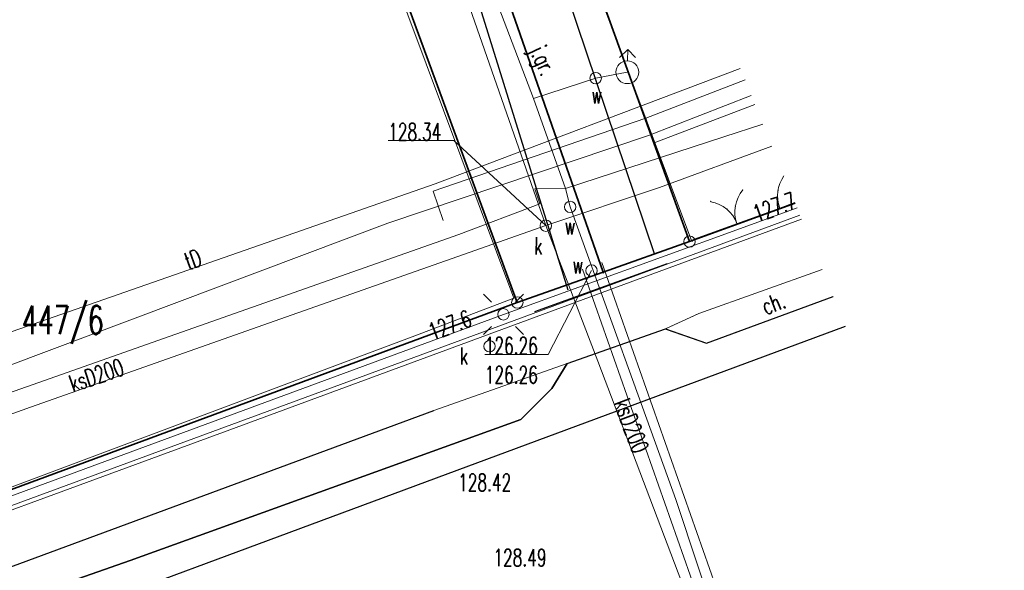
# Model space of a CAD drawing. Header units: metres. Extents: x 0 to 6486189, y 0 to 5958420.
# Tile 20 of 24: x 6485845 to 6485888, y 5958221 to 5958245. Entities that reach past the tile are written whole.
import ezdxf
from ezdxf import colors
from ezdxf.entities.mleader import LeaderData, LeaderLine
from ezdxf.math import Vec2, Vec3

# ---------------------------------------------------------------- set-up
doc = ezdxf.new("R2010")
doc.units = ezdxf.units.M
doc.header["$MEASUREMENT"] = 0
doc.linetypes.add('L_0_04', pattern=[1.5, 1, -0.5])
doc.layers.get('0').update_dxf_attribs({"color": 8, "linetype": 'CONTINUOUS', "lineweight": 13})
for name, color, linetype, lineweight in [('211_NR_DZIAlKI', 7, 'CONTINUOUS', 25), ('217_GRANICA_KONTURU_KLASYFIKCYJNEGO', 8, 'CONTINUOUS', 13), ('218_GRANICA_UzYTKU', 8, 'CONTINUOUS', 13), ('219_LINIA_GRANICY', 3, 'CONTINUOUS', 35), ('BRAMA__LINIA_', 8, 'CONTINUOUS', 13), ('brama__linia____symbol', 8, 'CONTINUOUS', 13), ('CHODNIK__POWIERZCHNIA_', 8, 'L_0_04', 13), ('CHODNIK__POWIERZCHNIA__ATR17', 8, 'CONTINUOUS', 13), ('E_proj_opisy_ośw.', 7, 'CONTINUOUS', 13), ('FURTKA__LINIA_', 8, 'CONTINUOUS', 13), ('furtka__linia____symbol', 8, 'CONTINUOUS', 13), ('hydrant__punkt_', 5, 'CONTINUOUS', 13), ('JEZDNIA__POWIERZCHNIA_', 8, 'CONTINUOUS', 25), ('JEZDNIA__POWIERZCHNIA__ATR17', 8, 'CONTINUOUS', 13), ('KRAWezNIK__LINIA_', 8, 'CONTINUOUS', 25), ('latarnia_na_slupie_lub_maszcie__punkt_', 1, 'CONTINUOUS', 13), ('OGRODZENIE_TRWAlE__LINIA_', 8, 'CONTINUOUS', 13), ('PRZEWoD_ELEKTROENERGETYCZNY__LINIA_', 1, 'CONTINUOUS', 13), ('PRZEWoD_KANALIZACYJNY__LINIA_', 36, 'CONTINUOUS', 13), ('PRZEWoD_KANALIZACYJNY__LINIA__ATR1', 36, 'CONTINUOUS', 13), ('PRZEWoD_TELEKOMUNIKACYJNY__LINIA_', 30, 'CONTINUOUS', 13), ('PRZEWoD_TELEKOMUNIKACYJNY__LINIA__ATR1', 30, 'CONTINUOUS', 13), ('PRZEWoD_WODOCIaGOWY__LINIA_', 5, 'CONTINUOUS', 13), ('PUNKT_O_OKREsLONEJ_WYSOKOsCI__SIEc_ELEKTROENERGETYCZNA__ATR2', 1, 'CONTINUOUS', 13), ('PUNKT_O_OKREsLONEJ_WYSOKOsCI__SIEc_KANALIZACYJNA__ATR2', 36, 'CONTINUOUS', 13), ('PUNKT_O_OKREsLONEJ_WYSOKOsCI__SIEc_WODOCIaGOWA__ATR2', 5, 'CONTINUOUS', 13), ('PUNKT_O_OKREsLONEJ_WYSOKOsCI__SIEc_WODOCIaGOWA__ATR3', 5, 'CONTINUOUS', 13), ('PUNKT_WYSOKOsCIOWY_SZTUCZNY_ATR2', 8, 'CONTINUOUS', 13), ('RURA_OCHRONNA___PRZEWoD_ELEKTROENERGETYCZNY__LINIA_', 1, 'CONTINUOUS', 13), ('RURA_OCHRONNA___PRZEWoD_TELEKOMUNIKACYJNY__LINIA_', 30, 'CONTINUOUS', 13), ('RURA_OCHRONNA___PRZEWoD_WODOCIaGOWY__LINIA_', 5, 'CONTINUOUS', 13), ('sCIEzKA__POWIERZCHNIA_', 8, 'CONTINUOUS', 13), ('slup__punkt_', 8, 'CONTINUOUS', 13), ('wlaz_okragly___siec_kanalizacyjna__punkt_', 36, 'CONTINUOUS', 13), ('WlAZ_OKRaGlY___SIEC_KANALIZACYJNA__PUNKT__ATR17', 36, 'CONTINUOUS', 13), ('wlaz_okragly___siec_wodociagowa__punkt_', 5, 'CONTINUOUS', 13), ('WlAZ_OKRaGlY___SIEC_WODOCIaGOWA__PUNKT__ATR17', 5, 'CONTINUOUS', 13)]:
    doc.layers.add(name, color=color, linetype=linetype, lineweight=lineweight)
doc.styles.add('Narrow', font='ARIALN.TTF', dxfattribs={"height": 2})
doc.styles.get("Standard").update_dxf_attribs({"font": 'simplex.shx'})

# ---------------------------------------------------------------- blocks, each defined once
blk = doc.blocks.new('GRT')
at = {"color": 0, "linetype": 'Continuous', "lineweight": 18}
blk.add_circle((0, 0), 0.5, dxfattribs=at)
blk = doc.blocks.new('GRO')
at = {"color": 0, "linetype": 'Continuous', "lineweight": 13}
blk.add_circle((0, 0), 0.1, dxfattribs=at)
blk = doc.blocks.new('_None')

msp = doc.modelspace()

# ---------------------------------------------------------------- linework, layer by layer
at = {"layer": '217_GRANICA_KONTURU_KLASYFIKCYJNEGO', "flags": 128}
for points in [[(6485874.18, 5958234.97), (6485857.58, 5958280.83)], [(6485854.31, 5958279.66), (6485870.39, 5958233.63)], [(6485870.39, 5958233.63), (6485874.18, 5958234.97)]]:
    msp.add_lwpolyline(points, dxfattribs=at)
at = {"layer": '218_GRANICA_UzYTKU', "flags": 128}
for points in [[(6485874.18, 5958234.97), (6485857.58, 5958280.83)], [(6485870.39, 5958233.63), (6485854.31, 5958279.66)], [(6485849.86, 5958277.84), (6485866.62, 5958232.3)], [(6485874.18, 5958234.97), (6485878.82, 5958236.65)], [(6485870.39, 5958233.63), (6485874.18, 5958234.97)], [(6485866.62, 5958232.3), (6485870.39, 5958233.63)], [(6485831.93, 5958219.49), (6485866.62, 5958232.3)]]:
    msp.add_lwpolyline(points, dxfattribs=at)
at = {"layer": '219_LINIA_GRANICY', "flags": 128}
for points in [[(6485857.58, 5958280.83), (6485874.18, 5958234.97)], [(6485854.31, 5958279.66), (6485870.39, 5958233.63)], [(6485849.86, 5958277.84), (6485866.62, 5958232.3)], [(6485874.18, 5958234.97), (6485878.82, 5958236.65)], [(6485870.39, 5958233.63), (6485874.18, 5958234.97)], [(6485866.62, 5958232.3), (6485870.39, 5958233.63)], [(6485831.93, 5958219.49), (6485866.62, 5958232.3)]]:
    msp.add_lwpolyline(points, dxfattribs=at)
at = {"layer": 'BRAMA__LINIA_', "flags": 128}
msp.add_lwpolyline([(6485874.38, 5958235.08), (6485878.14, 5958236.44)], dxfattribs=at)
at = {"layer": 'brama__linia____symbol'}
for centre, radius, start, end in [((6485877.66, 5958236.271), 1.489, 139.637, 200.0551), ((6485874.869, 5958235.269), 1.472, 19.4289, 80.5097)]:
    msp.add_arc(centre, radius, start, end, dxfattribs=at)
for p in [(6485876.52, 5958237.24), (6485875.11, 5958236.73), (6485876.19, 5958236.53), (6485875.82, 5958236.4), (6485876.26, 5958235.76), (6485876.26, 5958235.76)]:
    msp.add_point(p, dxfattribs=at)
at = {"layer": 'CHODNIK__POWIERZCHNIA_', "flags": 128}
msp.add_lwpolyline([(6485880.48, 5958232.56), (6485874.93, 5958230.52), (6485873.12, 5958231.14), (6485874.59, 5958231.82)], dxfattribs=at)
at = {"layer": 'FURTKA__LINIA_', "flags": 128}
msp.add_lwpolyline([(6485878.14, 5958236.44), (6485878.8, 5958236.69)], dxfattribs=at)
at = {"layer": 'furtka__linia____symbol'}
msp.add_arc((6485879.54, 5958236.973), 1.497, 144.1073, 200.8141, dxfattribs=at)
for p in [(6485878.06, 5958237.21), (6485878.14, 5958236.44)]:
    msp.add_point(p, dxfattribs=at)
at = {"layer": 'hydrant__punkt_', "flags": 128}
for points in [[(6485871.47, 5958243.4), (6485871.11, 5958243.05)], [(6485871.46, 5958242.9), (6485871.47, 5958243.4)], [(6485871.47, 5958243.4), (6485871.81, 5958243.04)]]:
    msp.add_lwpolyline(points, dxfattribs=at)
at = {"layer": 'hydrant__punkt_'}
msp.add_circle((6485871.45, 5958242.4), 0.5, dxfattribs=at)
at = {"layer": 'JEZDNIA__POWIERZCHNIA_', "flags": 128}
for points in [[(6485868.85, 5958232.84), (6485864.37, 5958247.23), (6485858.76, 5958262.16), (6485861.9, 5958263.35), (6485867.94, 5958248.34), (6485872.64, 5958234.41)], [(6485783.32, 5958195.23), (6485784.56, 5958198.65), (6485787.48, 5958199.73), (6485788.01, 5958198.53), (6485807.51, 5958205.66), (6485808.19, 5958207.38), (6485813.47, 5958209.26), (6485813.63, 5958208.84), (6485821.08, 5958210.96), (6485834.53, 5958215.71), (6485849.62, 5958220.99), (6485866.77, 5958227.17), (6485868.14, 5958228.53), (6485868.81, 5958229.63), (6485873.12, 5958231.14), (6485874.93, 5958230.52), (6485880.48, 5958232.56)], [(6485873.15, 5958231.13), (6485874.93, 5958230.52), (6485880.48, 5958232.56)], [(6485881.01, 5958231.25), (6485863.96, 5958224.93), (6485840.52, 5958216.24), (6485816.93, 5958207.61), (6485793.62, 5958198.99)], [(6485813.47, 5958209.26), (6485813.63, 5958208.84), (6485821.08, 5958210.96), (6485834.53, 5958215.71), (6485849.62, 5958220.99), (6485866.77, 5958227.17), (6485868.14, 5958228.53), (6485868.81, 5958229.63), (6485868.9, 5958229.66)], [(6485868.81, 5958229.63), (6485868.14, 5958228.53), (6485866.77, 5958227.17), (6485849.62, 5958220.99), (6485834.53, 5958215.71), (6485821.08, 5958210.96), (6485813.63, 5958208.84), (6485813.47, 5958209.26), (6485815.83, 5958210.2), (6485839.38, 5958218.86), (6485862.95, 5958227.56)]]:
    msp.add_lwpolyline(points, dxfattribs=at)
at = {"layer": 'KRAWezNIK__LINIA_', "flags": 128}
msp.add_lwpolyline([(6485873.2, 5958234), (6485867.37, 5958231.89)], dxfattribs=at)
at = {"layer": 'latarnia_na_slupie_lub_maszcie__punkt_', "flags": 128}
for points in [[(6485865.48, 5958232.31), (6485865.13, 5958232.66)], [(6485866.54, 5958232.31), (6485866.89, 5958232.66)], [(6485865.48, 5958231.25), (6485865.13, 5958230.9)], [(6485866.54, 5958231.25), (6485866.89, 5958230.9)]]:
    msp.add_lwpolyline(points, dxfattribs=at)
at = {"layer": 'OGRODZENIE_TRWAlE__LINIA_', "flags": 128}
for points in [[(6485863.54, 5958263.76), (6485869.16, 5958248.66), (6485874.28, 5958234.98), (6485874.38, 5958235.08), (6485878.14, 5958236.44), (6485878.8, 5958236.69)], [(6485782.19, 5958231.15), (6485788.58, 5958232.91), (6485791.36, 5958224.1), (6485803.17, 5958228.01), (6485806.25, 5958229.02), (6485807.11, 5958229.3), (6485808.5, 5958229.74), (6485811.52, 5958221.11), (6485814.14, 5958213.17), (6485814.56, 5958213.07), (6485838.46, 5958221.98), (6485862, 5958230.8), (6485866.46, 5958232.49), (6485861.06, 5958246.97), (6485855.89, 5958261.02)]]:
    msp.add_lwpolyline(points, dxfattribs=at)
at = {"layer": 'PRZEWoD_ELEKTROENERGETYCZNY__LINIA_', "flags": 128}
msp.add_lwpolyline([(6485790.22, 5958203.63), (6485806.03, 5958209.53), (6485835.93, 5958220.71), (6485836.51, 5958220.91), (6485866.01, 5958231.78), (6485876.42, 5958235.55), (6485878.9, 5958236.45)], dxfattribs=at)
at = {"layer": 'PRZEWoD_KANALIZACYJNY__LINIA_', "flags": 128}
for points in [[(6485867.87, 5958235.67), (6485863.99, 5958246.79), (6485858.66, 5958261.31), (6485852.39, 5958279.14), (6485848.36, 5958290.19), (6485847.58, 5958291.47)], [(6485877.8, 5958239.15), (6485872.86, 5958237.35), (6485867.87, 5958235.67)], [(6485867.87, 5958235.67), (6485856.99, 5958231.85), (6485845.25, 5958227.71), (6485834.25, 5958223.76), (6485827.79, 5958221.34)], [(6485867.87, 5958235.67), (6485870.16, 5958229.72), (6485878.57, 5958207.58), (6485879.94, 5958204.41), (6485874.41, 5958195.52)]]:
    msp.add_lwpolyline(points, dxfattribs=at)
at = {"layer": 'PRZEWoD_TELEKOMUNIKACYJNY__LINIA_', "flags": 128}
for points in [[(6485731.94, 5958190.98), (6485756.62, 5958200.09), (6485779.89, 5958208.41), (6485791.25, 5958212.46), (6485811.9, 5958219.6), (6485816, 5958221.02), (6485840.41, 5958229.63), (6485863.02, 5958237.5), (6485876.41, 5958242.57)], [(6485732.48, 5958189.57), (6485736.02, 5958190.72), (6485779.98, 5958206.56), (6485780.38, 5958206.7), (6485787.44, 5958209.6), (6485812.44, 5958217.7), (6485833.02, 5958225.29), (6485860.93, 5958235.78), (6485872.38, 5958239.62), (6485876.89, 5958241.38)], [(6485879.1, 5958235.95), (6485871.57, 5958233.19), (6485854, 5958226.72), (6485835.82, 5958220.05), (6485815.61, 5958212.69), (6485811.64, 5958211.12), (6485809.33, 5958209.82), (6485790.1, 5958203.76), (6485770.56, 5958197.41), (6485758.93, 5958193.8), (6485747.37, 5958189.66), (6485734.29, 5958184.87)]]:
    msp.add_lwpolyline(points, dxfattribs=at)
at = {"layer": 'PRZEWoD_WODOCIaGOWY__LINIA_', "flags": 128}
for points in [[(6485868.74, 5958237.3), (6485867.33, 5958241.25), (6485864.12, 5958249.67), (6485860.11, 5958260.41), (6485855.18, 5958273.8), (6485854.99, 5958274.31), (6485851.6, 5958283.51), (6485848.46, 5958291.46)], [(6485871.45, 5958242.4), (6485870.06, 5958242.14), (6485867.33, 5958241.25)], [(6485733.13, 5958187.89), (6485747.61, 5958193.21), (6485772.21, 5958202.5), (6485781.68, 5958206.04), (6485783.69, 5958206.71), (6485784.46, 5958206.97), (6485785.95, 5958207.47), (6485795.21, 5958210.57), (6485816.71, 5958218.41), (6485834.98, 5958225.05), (6485851.63, 5958230.91), (6485864.05, 5958235.28), (6485867.61, 5958236.62), (6485867.39, 5958237.28), (6485868.74, 5958237.3), (6485875.69, 5958239.57), (6485877.4, 5958240.12)], [(6485868.74, 5958237.3), (6485868.94, 5958236.49), (6485873.58, 5958223.66), (6485877.57, 5958211.62), (6485877.92, 5958210.53), (6485879.45, 5958206.42), (6485882, 5958205.33)]]:
    msp.add_lwpolyline(points, dxfattribs=at)
at = {"layer": 'PUNKT_O_OKREsLONEJ_WYSOKOsCI__SIEc_KANALIZACYJNA__ATR2', "flags": 128}
msp.add_lwpolyline([(6485867.87, 5958235.67), (6485863.84, 5958239.4), (6485860.95, 5958239.4)], dxfattribs=at)
at = {"layer": 'PUNKT_O_OKREsLONEJ_WYSOKOsCI__SIEc_WODOCIaGOWA__ATR2', "flags": 128}
msp.add_lwpolyline([(6485869.88, 5958233.7), (6485867.98, 5958230.02), (6485865.19, 5958230.02)], dxfattribs=at)
at = {"layer": 'RURA_OCHRONNA___PRZEWoD_ELEKTROENERGETYCZNY__LINIA_', "flags": 128}
msp.add_lwpolyline([(6485866.01, 5958231.78), (6485876.42, 5958235.55)], dxfattribs=at)
at = {"layer": 'RURA_OCHRONNA___PRZEWoD_TELEKOMUNIKACYJNY__LINIA_', "flags": 128}
for points in [[(6485872.26, 5958240.39), (6485876.62, 5958242.06)], [(6485877.05, 5958240.98), (6485872.63, 5958239.3)], [(6485863.36, 5958235.9), (6485862.92, 5958237.18), (6485872.26, 5958240.39), (6485872.63, 5958239.3), (6485872.7, 5958239.11)]]:
    msp.add_lwpolyline(points, dxfattribs=at)
at = {"layer": 'RURA_OCHRONNA___PRZEWoD_WODOCIaGOWY__LINIA_', "flags": 128}
msp.add_lwpolyline([(6485870.33, 5958234.06), (6485877.28, 5958214.32), (6485876.44, 5958214.02), (6485869.48, 5958233.76)], dxfattribs=at)
at = {"layer": 'sCIEzKA__POWIERZCHNIA_', "flags": 128}
for points in [[(6485734.99, 5958183.05), (6485745.55, 5958186.98), (6485768.46, 5958195.33), (6485782.63, 5958200.73), (6485788.86, 5958203.07), (6485791.99, 5958204.05), (6485815.11, 5958212.6), (6485838.53, 5958221.23), (6485862.35, 5958229.99), (6485879.03, 5958236.13)], [(6485880, 5958233.75), (6485874.59, 5958231.82), (6485873.12, 5958231.14), (6485868.81, 5958229.63), (6485862.95, 5958227.56), (6485839.38, 5958218.86), (6485815.83, 5958210.2), (6485813.47, 5958209.26), (6485808.19, 5958207.38), (6485792.71, 5958201.66), (6485769.17, 5958192.97), (6485745.74, 5958184.29), (6485738.54, 5958181.65), (6485735.91, 5958180.66)]]:
    msp.add_lwpolyline(points, dxfattribs=at)
at = {"layer": 'slup__punkt_'}
msp.add_circle((6485866.01, 5958231.78), 0.25, dxfattribs=at)
at = {"layer": 'wlaz_okragly___siec_kanalizacyjna__punkt_'}
for centre in [(6485867.87, 5958235.67), (6485865.4, 5958230.38)]:
    msp.add_circle(centre, 0.25, dxfattribs=at)
at = {"layer": 'wlaz_okragly___siec_wodociagowa__punkt_'}
for centre in [(6485870.06, 5958242.14), (6485868.94, 5958236.49), (6485869.88, 5958233.7)]:
    msp.add_circle(centre, 0.25, dxfattribs=at)

# ---------------------------------------------------------------- block references
at = {"xscale": 0.5, "yscale": 0.5, "zscale": 0.5}
for name, p in [('GRT', (6485874.18, 5958234.97)), ('GRO', (6485870.39, 5958233.63)), ('GRT', (6485866.62, 5958232.3))]:
    msp.add_blockref(name, p, dxfattribs=at)

# ---------------------------------------------------------------- texts
at = {"layer": '211_NR_DZIAlKI', "width": 0.66}
msp.add_text('447/6', height=1.25, dxfattribs=at).set_placement((6485844.86, 5958230.91))
at = {"layer": 'CHODNIK__POWIERZCHNIA__ATR17', "width": 0.66}
msp.add_text('ch.', height=0.75, rotation=20.5, dxfattribs=at).set_placement((6485877.53, 5958231.74))
at = {"layer": 'JEZDNIA__POWIERZCHNIA__ATR17', "width": 0.66}
msp.add_text('j.gr.', height=0.75, rotation=294.8, dxfattribs=at).set_placement((6485867.14, 5958243.37))
at = {"layer": 'PRZEWoD_KANALIZACYJNY__LINIA__ATR1', "width": 0.66}
for rotation, p in [(18.9, (6485847.11, 5958228.36)), (290.8, (6485870.85, 5958227.9))]:
    msp.add_text('ksD200', height=0.75, rotation=rotation, dxfattribs=at).set_placement(p)
at = {"layer": 'PRZEWoD_TELEKOMUNIKACYJNY__LINIA__ATR1', "width": 0.66}
msp.add_text('tD', height=0.75, rotation=18.9, dxfattribs=at).set_placement((6485852.17, 5958233.72))
at = {"layer": 'PUNKT_O_OKREsLONEJ_WYSOKOsCI__SIEc_ELEKTROENERGETYCZNA__ATR2', "width": 0.66}
for s, rotation, p in [('127.7', 19.9, (6485877.14, 5958235.81)), ('127.6', 20.2, (6485862.89, 5958230.63))]:
    msp.add_text(s, height=0.75, rotation=rotation, dxfattribs=at).set_placement(p)
at = {"layer": 'PUNKT_O_OKREsLONEJ_WYSOKOsCI__SIEc_KANALIZACYJNA__ATR2', "width": 0.66}
msp.add_text('128.34', height=0.75, dxfattribs=at).set_placement((6485860.95, 5958239.41))
at = {"layer": 'PUNKT_O_OKREsLONEJ_WYSOKOsCI__SIEc_WODOCIaGOWA__ATR2', "width": 0.66}
msp.add_text('126.26', height=0.75, dxfattribs=at).set_placement((6485865.19, 5958230.03))
at = {"layer": 'PUNKT_O_OKREsLONEJ_WYSOKOsCI__SIEc_WODOCIaGOWA__ATR3', "width": 0.66}
msp.add_text('126.26', height=0.75, dxfattribs=at).set_placement((6485865.19, 5958228.75))
at = {"layer": 'PUNKT_WYSOKOsCIOWY_SZTUCZNY_ATR2', "width": 0.66}
for s, p in [('128.42', (6485864.02, 5958224.03)), ('128.49', (6485865.57, 5958220.73))]:
    msp.add_text(s, height=0.75, dxfattribs=at).set_placement(p)
at = {"layer": 'WlAZ_OKRaGlY___SIEC_KANALIZACYJNA__PUNKT__ATR17', "width": 0.66}
msp.add_text('k', height=0.75, rotation=359, dxfattribs=at).set_placement((6485867.36, 5958234.41))
msp.add_text('k', height=0.75, dxfattribs=at).set_placement((6485864.1, 5958229.58))
at = {"layer": 'WlAZ_OKRaGlY___SIEC_WODOCIaGOWA__PUNKT__ATR17', "width": 0.66}
for rotation, p in [(358.7, (6485869.87, 5958241.03)), (359.3, (6485868.7, 5958235.29)), (358.7, (6485869.04, 5958233.58))]:
    msp.add_text('w', height=0.75, rotation=rotation, dxfattribs=at).set_placement(p)

# ---------------------------------------------------------------- next in the draw order: leaders
at = {"layer": 'E_proj_opisy_ośw.', "color": 10}
ml = msp.add_multileader_mtext('Standard', dxfattribs=at)
ml.set_content('\\A1;LT 102', color=10, style='Narrow')
ml.set_leader_properties(color=256)
ml.set_arrow_properties(name='NONE')
ml.build(insert=Vec2(0, 0))
ml.multileader.update_dxf_attribs({"leader_type": 0, "has_dogleg": 0, "has_text_frame": 1, "text_left_attachment_type": 3, "dogleg_length": 0.36, "arrow_head_size": 0, "scale": 0.7})
ctx = ml.context
ctx.base_point, ctx.scale, ctx.char_height, ctx.arrow_head_size, ctx.landing_gap_size, ctx.plane_origin = Vec3(6485994.313, 5958220.028), 0.7, 1.2, 0, 0.42, Vec3(6486842.277, 5958114.144)
ctx.left_attachment = 3
notes = []
notes.append((ctx, [(0, (0, 0, 0), (0, 0), (1, 0), 1, [])]))
ctx.mtext.insert, ctx.mtext.defined_height, ctx.mtext.line_spacing_factor, ctx.mtext.flow_direction = Vec3(6485994.733, 5958220.54), 0.924, 0.266667, 5
ctx.mtext.has_bg_fill, ctx.mtext.bg_color, ctx.mtext.bg_scale_factor, ctx.mtext.bg_transparency, ctx.mtext.use_window_bg_color = 1, -1073741824, 1.5, 0, 1
for ctx, leaders in notes:
    for number, flags, end, landing, length, lines in leaders:
        leader = LeaderData()
        leader.index, (leader.has_last_leader_line, leader.has_dogleg_vector, leader.attachment_direction) = number, flags
        leader.last_leader_point, leader.dogleg_vector, leader.dogleg_length = Vec3(end), Vec3(landing), length
        for number, points, colour, breaks in lines:
            line = LeaderLine()
            line.index, line.vertices, line.color, line.breaks = number, Vec3.list(points), colors.encode_raw_color(colour), breaks
            leader.lines.append(line)
        ctx.leaders.append(leader)

doc.saveas('drawing.dxf')
